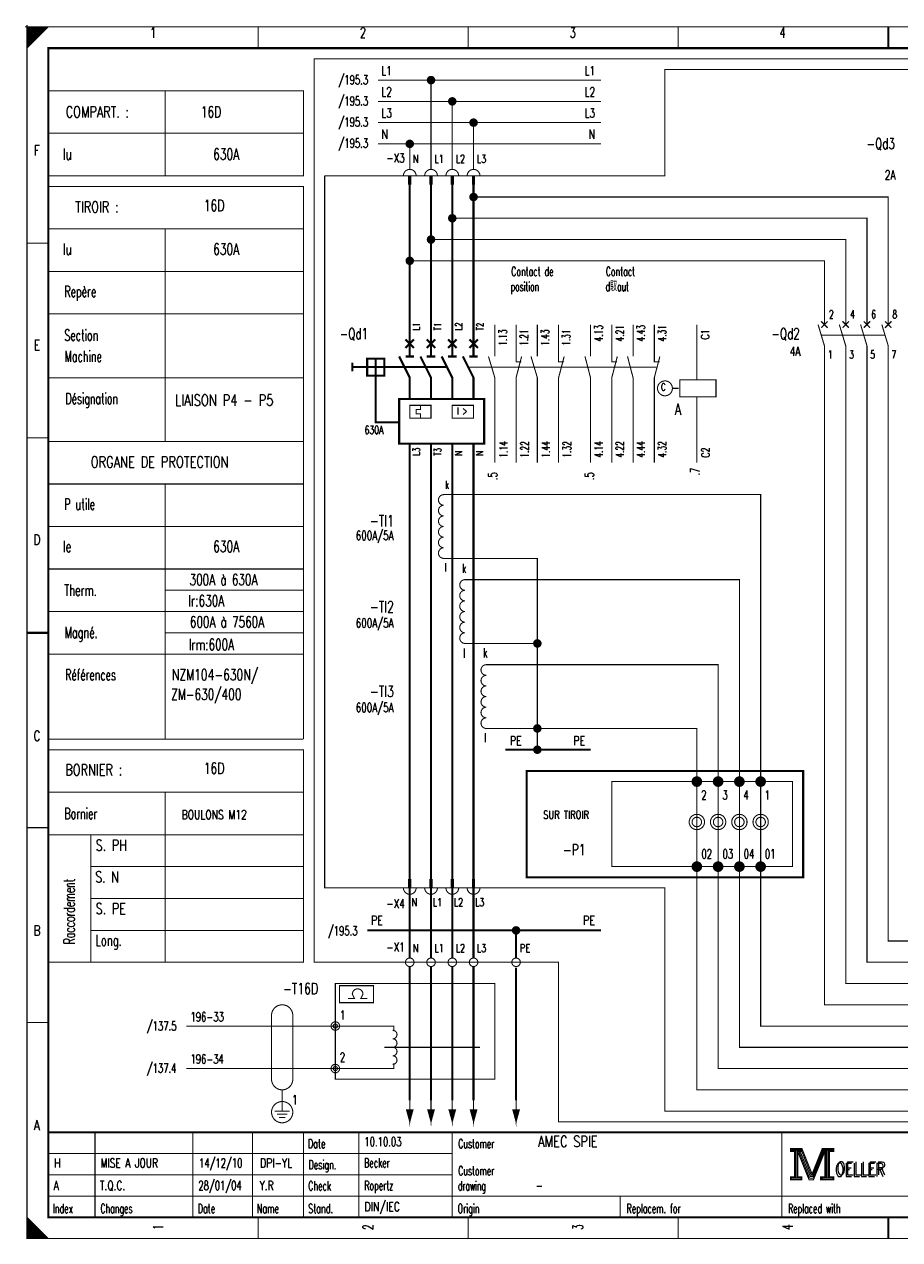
# Model space of a CAD drawing. Extents: x -1 to 405, y 0 to 286.
# Tile 1 of 2: x -1 to 205, y 0 to 286. Entities that reach past the tile are written whole.
import ezdxf
from ezdxf.enums import TextEntityAlignment as Align

# ---------------------------------------------------------------- set-up
doc = ezdxf.new("R2010")
doc.units = 0
doc.header["$MEASUREMENT"] = 0
doc.linetypes.add('GESTRICHELT', pattern=[3.75, 3, -0.75])
doc.linetypes.add('STRICH-PUNKT', pattern=[4.7, 3, -0.75, 0.2, -0.75])
doc.layers.get('0').update_dxf_attribs({"color": 9, "linetype": 'CONTINUOUS'})
doc.layers.add('0L', color=7, linetype='CONTINUOUS')
doc.layers.add('TEXTE', color=3, linetype='CONTINUOUS')
doc.styles.get("Standard").update_dxf_attribs({"font": 'romans.shx', "bigfont": 'TXT.shx'})

# ---------------------------------------------------------------- blocks, each defined once
blk = doc.blocks.new('BCIRCLE_FILLED')
at = {"color": 0, "linetype": 'Continuous', "const_width": 1, "flags": 128}
blk.add_lwpolyline([(0.5, 0, 1), (-0.5, 0, 1)], format="xyb", close=True, dxfattribs=at)

msp = doc.modelspace()

# ---------------------------------------------------------------- linework, layer by layer
at = {"color": 0}
for points, const_width in [([(-0.5, 285), (0.5, 285)], 0.25), ([(-0.5, 285), (0.5, 285)], 0.25), ([(-0.5, 285), (0.5, 285)], 0.25), ([(-0.5, 285), (0.5, 285)], 0.25), ([(-0.5, 285), (0.5, 285)], 0.25), ([(-0.5, 285), (0.5, 285)], 0.25), ([(-0.5, 285), (0.5, 285)], 0.25), ([(-0.5, 285), (0.5, 285)], 0.25), ([(-0.5, 285), (0.5, 285)], 0.25), ([(-0.5, 285), (0.5, 285)], 0.25), ([(-0.5, 285), (0.5, 285)], 0.25), ([(-0.5, 285), (0.5, 285)], 0.25), ([(-0.5, 285), (0.5, 285)], 0.25), ([(-0.5, 285), (0.5, 285)], 0.25), ([(-0.5, 285), (0.5, 285)], 0.25), ([(-0.5, 285), (0.5, 285)], 0.25), ([(-0.5, 285), (0.5, 285)], 0.25), ([(0, 285.5), (0, 284.5)], 0.25), ([(0, 285.5), (0, 284.5)], 0.25), ([(0, 285.5), (0, 284.5)], 0.25), ([(0, 285.5), (0, 284.5)], 0.25), ([(0, 285.5), (0, 284.5)], 0.25), ([(0, 285.5), (0, 284.5)], 0.25), ([(0, 285.5), (0, 284.5)], 0.25), ([(0, 285.5), (0, 284.5)], 0.25), ([(0, 285.5), (0, 284.5)], 0.25), ([(0, 285.5), (0, 284.5)], 0.25), ([(0, 285.5), (0, 284.5)], 0.25), ([(0, 285.5), (0, 284.5)], 0.25), ([(0, 285.5), (0, 284.5)], 0.25), ([(0, 285.5), (0, 284.5)], 0.25), ([(0, 285.5), (0, 284.5)], 0.25), ([(0, 285.5), (0, 284.5)], 0.25), ([(0, 285.5), (0, 284.5)], 0.25), ([(54.375, 285), (54.375, 280)], 0.25), ([(103.75, 285), (103.75, 280)], 0.25), ([(153.125, 285), (153.125, 280)], 0.25), ([(202.5, 280), (202.5, 285)], 0.5), ([(202.5, 285), (202.5, 280)], 0.25), ([(32.5, 270), (32.5, 250)], 0.25), ([(5, 260), (65, 260)], 0.25), ([(90, 250), (90, 248)], 0.25), ([(95, 250), (95, 248)], 0.25), ([(100, 250), (100, 248)], 0.25), ([(105, 250), (105, 248)], 0.25), ([(5, 237.5), (65, 237.5)], 0.25), ([(32.5, 237.5), (32.5, 187.5)], 0.25), ([(0, 234.167), (5, 234.167)], 0.25), ([(5, 227.5), (65, 227.5)], 0.25), ([(5, 217.5), (65, 217.5)], 0.25), ([(90, 215), (90, 207.5)], 0.5), ([(95, 215), (95, 207.5)], 0.5), ([(100, 215), (100, 207.5)], 0.5), ([(105, 215), (105, 207.5)], 0.5), ([(110, 207.5), (110, 215)], 0.25), ([(115, 207.5), (115, 215)], 0.25), ([(120, 207.5), (120, 215)], 0.25), ([(125, 207.5), (125, 215)], 0.25), ([(132.5, 210), (132.5, 215)], 0.25), ([(137.5, 210), (137.5, 215)], 0.25), ([(142.5, 210), (142.5, 215)], 0.25), ([(147.5, 210), (147.5, 215)], 0.25), ([(157.5, 202), (157.5, 215)], 0.25), ([(186, 215), (187.5, 210)], 0.25), ([(186.75, 215.75), (188.25, 214.25)], 0.3), ([(188, 215.5), (186.75, 214.25)], 0.3), ([(188.25, 215.75), (187.25, 214.75)], 0.3), ([(191, 215), (192.5, 210)], 0.25), ([(191.75, 215.75), (193.25, 214.25)], 0.3), ([(193.25, 215.75), (191.75, 214.25)], 0.3), ([(196, 215), (197.5, 210)], 0.25), ([(198.25, 215.75), (196.75, 214.25)], 0.3), ([(196.75, 215.75), (198.25, 214.25)], 0.3), ([(201, 215), (202.5, 210)], 0.25), ([(203.25, 215.75), (201.75, 214.25)], 0.3), ([(201.75, 215.75), (203.25, 214.25)], 0.3), ([(89, 211.5), (91, 209.5)], 0.5), ([(91, 211.5), (89, 209.5)], 0.5), ([(96, 211.5), (94, 209.5)], 0.5), ([(94, 211.5), (96, 209.5)], 0.5), ([(99, 211.5), (101, 209.5)], 0.5), ([(101, 211.5), (99, 209.5)], 0.5), ([(104, 211.5), (106, 209.5)], 0.5), ([(106, 211.5), (104, 209.5)], 0.5), ([(132.5, 207.5), (132.5, 210)], 0.25), ([(137.5, 207.5), (137.5, 210)], 0.25), ([(142.5, 207.5), (142.5, 210)], 0.25), ([(147.5, 207.5), (147.5, 210)], 0.25), ([(76.5, 206), (76.5, 204)], 0.5), ([(89, 207.5), (91, 207.5)], 0.5), ([(94, 207.5), (96, 207.5)], 0.5), ([(99, 207.5), (101, 207.5)], 0.5), ([(104, 207.5), (106, 207.5)], 0.5), ([(5, 202.5), (65, 202.5)], 0.25), ([(157.5, 198), (157.5, 182.5)], 0.25), ([(110, 195), (110, 182.5)], 0.25), ([(115, 195), (115, 182.5)], 0.25), ([(120, 195), (120, 182.5)], 0.25), ([(125, 195), (125, 182.5)], 0.25), ([(132.5, 195), (132.5, 182.5)], 0.25), ([(137.5, 195), (137.5, 182.5)], 0.25), ([(142.5, 195), (142.5, 182.5)], 0.25), ([(147.5, 195), (147.5, 182.5)], 0.25), ([(0, 188.334), (5, 188.334)], 0.25), ([(5, 187.5), (65, 187.5)], 0.25), ([(90, 187), (90, 182.5)], 0.5), ([(95, 187), (95, 182.5)], 0.5), ([(100, 187), (100, 182.5)], 0.5), ([(105, 187), (105, 182.5)], 0.5), ([(5, 177.5), (65, 177.5)], 0.25), ([(32.5, 177.5), (32.5, 117.5)], 0.25), ([(5, 167.5), (65, 167.5)], 0.25), ([(5, 157.5), (65, 157.5)], 0.25), ([(32.5, 152.5), (65, 152.5)], 0.25), ([(5, 147.5), (65, 147.5)], 0.25), ([(5, 142.5), (0, 142.5)], 0.5), ([(0, 142.5), (5, 142.5)], 0.25), ([(32.5, 142.5), (65, 142.5)], 0.25), ([(5, 137.5), (65, 137.5)], 0.25), ([(5, 117.5), (65, 117.5)], 0.25), ([(157.5, 100), (157.5, 107.5)], 0.25), ([(162.5, 100), (162.5, 107.5)], 0.25), ([(167.5, 100), (167.5, 107.5)], 0.25), ([(172.5, 100), (172.5, 107.5)], 0.25), ([(32.5, 105), (32.5, 65)], 0.25), ([(65, 105), (65, 97.5)], 0.25), ([(0, 96.667), (5, 96.667)], 0.25), ([(5, 95), (65, 95)], 0.25), ([(15, 95), (15, 65)], 0.25), ([(157.5, 96), (157.5, 87.5)], 0.25), ([(162.5, 96), (162.5, 87.5)], 0.25), ([(167.5, 96), (167.5, 87.5)], 0.25), ([(172.5, 96), (172.5, 87.5)], 0.25), ([(15, 87.5), (65, 87.5)], 0.25), ([(90, 84.5), (90, 82.5)], 0.25), ([(95, 84.5), (95, 82.5)], 0.25), ([(100, 84.5), (100, 82.5)], 0.25), ([(105, 84.5), (105, 82.5)], 0.25), ([(15, 80), (65, 80)], 0.25), ([(15, 72.5), (65, 72.5)], 0.25), ([(0, 50.834), (5, 50.834)], 0.25), ([(84, 45), (106.5, 45)], 0.25), ([(60, 31.5), (60, 30)], 0.25), ([(90, 32.5), (90, 27.5)], 0.25), ([(95, 32.5), (95, 27.5)], 0.25), ([(100, 32.5), (100, 27.5)], 0.25), ([(105, 32.5), (105, 27.5)], 0.25), ([(115, 32.5), (115, 27.5)], 0.25), ([(58.25, 30), (61.75, 30)], 0.25), ([(58.75, 29.25), (61.25, 29.25)], 0.25), ([(59.25, 28.5), (60.75, 28.5)], 0.25), ([(400, 25), (5, 25)], 0.5), ([(16, 5), (16, 25)], 0.25), ([(39, 5), (39, 25)], 0.25), ([(53, 5), (53, 25)], 0.25), ([(65, 25), (65, 5)], 0.25), ([(78, 25), (78, 5)], 0.25), ([(100, 25), (100, 5)], 0.25), ([(177.5, 25), (177.5, 5)], 0.25), ([(5, 20), (100, 20)], 0.25), ([(181.5, 20.5), (184, 14.2)], 0.25), ([(184.7, 14.9), (187, 20.6)], 0.25), ([(5, 15), (100, 15)], 0.25), ([(184, 14.2), (184.6, 14.2)], 0.25), ([(5, 10), (220, 10)], 0.25), ([(139.5, 10), (139.5, 5)], 0.25), ([(54.375, 0), (54.375, 5)], 0.25), ([(103.75, 0), (103.75, 5)], 0.25), ([(153.125, 0), (153.125, 5)], 0.25), ([(202.5, 5), (202.5, 0)], 0.5), ([(202.5, 0), (202.5, 5)], 0.25), ([(4.75, 0), (4.75, 0.25)], 0.25)]:
    msp.add_lwpolyline(points, dxfattribs=dict(at, const_width=const_width))
at = {"color": 0, "flags": 128}
for points, const_width in [([(0, 142.5), (0, 285), (405, 285), (405, 0), (0, 0), (0, 142.5)], 0.25), ([(0, 285), (5, 285), (0, 280), (0, 285)], 0.25), ([(0.25, 285), (0.25, 280.25), (0.5, 280.5), (0.5, 285), (0.75, 285), (0.75, 280.75), (1, 281), (1, 285), (1.25, 285), (1.25, 281.25), (1.5, 281.5), (1.5, 285), (1.75, 285), (1.75, 281.75), (2, 282)], 0.25), ([(2, 282), (2, 285), (2.25, 285), (2.25, 282.25), (2.5, 282.5), (2.5, 285), (2.75, 285), (2.75, 282.75), (3, 283), (3, 285), (3.25, 285), (3.25, 283.25), (3.5, 283.5), (3.5, 285), (3.75, 285)], 0.25), ([(3.75, 285), (3.75, 283.75), (4, 284), (4, 285), (4.25, 285), (4.25, 284.25), (4.5, 284.5), (4.5, 285), (4.75, 285), (4.75, 284.75)], 0.25), ([(135, 272.5), (82.5, 272.5)], 0.25), ([(95, 251.5), (95, 272.5)], 0.25), ([(5, 270), (65, 270), (65, 250), (5, 250)], 0.25), ([(135, 267.5), (82.5, 267.5)], 0.25), ([(100, 251.5), (100, 267.5)], 0.25), ([(135, 262.5), (82.5, 262.5)], 0.25), ([(105, 251.5), (105, 262.5)], 0.25), ([(135, 257.5), (82.5, 257.5)], 0.25), ([(90, 251.5), (90, 257.5)], 0.25), ([(5, 247.5), (65, 247.5), (65, 117.5)], 0.25), ([(90, 215), (90, 248)], 0.5), ([(95, 215), (95, 248)], 0.5), ([(100, 215), (100, 248)], 0.5), ([(105, 215), (105, 248)], 0.5), ([(202.5, 215), (202.5, 245), (105, 245)], 0.25), ([(197.5, 215), (197.5, 240), (100, 240)], 0.25), ([(192.5, 215), (192.5, 235), (95, 235)], 0.25), ([(187.5, 215), (187.5, 230), (90, 230)], 0.25), ([(335.5, 55), (187.5, 55), (187.5, 210)], 0.25), ([(335.5, 60), (192.5, 60), (192.5, 210)], 0.25), ([(335.5, 65), (197.5, 65), (197.5, 210)], 0.25), ([(335.5, 70), (202.5, 70), (202.5, 210)], 0.25), ([(82, 207), (82, 203), (82, 205), (80, 205), (84, 205)], 0.5), ([(87.5, 207.5), (90, 202.5), (90, 197.5)], 0.5), ([(92.5, 207.5), (95, 202.5), (95, 197.5)], 0.5), ([(97.5, 207.5), (100, 202.5), (100, 197.5)], 0.5), ([(102.5, 207.5), (105, 202.5), (105, 197.5)], 0.5), ([(108.5, 207.5), (110, 202.5), (110, 195)], 0.25), ([(116.3, 207.5), (115, 202.5), (115, 195)], 0.25), ([(115, 207.5), (115, 206.25), (116.25, 206.25)], 0.25), ([(118.5, 207.5), (120, 202.5), (120, 195)], 0.25), ([(126.3, 207.5), (125, 202.5), (125, 195)], 0.25), ([(125, 207.5), (125, 206.25), (126.25, 206.25)], 0.25), ([(131.2, 207.5), (132.5, 202.5), (132.5, 195)], 0.25), ([(137.5, 207.5), (137.5, 206.25), (138.75, 206.25)], 0.25), ([(138.8, 207.5), (137.5, 202.5), (137.5, 195)], 0.25), ([(141.2, 207.5), (142.5, 202.5), (142.5, 195)], 0.25), ([(147.5, 207.5), (147.5, 206.25), (148.75, 206.25)], 0.25), ([(148.8, 207.5), (147.5, 202.5), (147.5, 195)], 0.25), ([(87.5, 197.5), (107.5, 197.5), (107.5, 187), (87.5, 187), (87.5, 197.5), (88, 197.5)], 0.5), ([(92.5, 196), (92.5, 195), (91.5, 195), (91.5, 194), (92.5, 194), (92.5, 193)], 0.25), ([(90, 84.5), (90, 182.5)], 0.5), ([(95, 84.5), (95, 182.5)], 0.5), ([(100, 84.5), (100, 182.5)], 0.5), ([(105, 84.5), (105, 182.5)], 0.5), ([(335.5, 50), (172.5, 50), (172.5, 175), (98, 175)], 0.25), ([(120, 140), (120, 160), (98, 160)], 0.25), ([(335.5, 45), (167.5, 45), (167.5, 155), (103, 155)], 0.25), ([(120, 120), (120, 140), (103, 140)], 0.25), ([(335.5, 40), (162.5, 40), (162.5, 135), (108, 135)], 0.25), ([(120, 115), (120, 120), (108, 120)], 0.25), ([(335.5, 35), (157.5, 35), (157.5, 120), (120, 120)], 0.25), ([(5, 115), (65, 115), (65, 105), (5, 105)], 0.25), ([(65, 97.5), (65, 65), (5, 65)], 0.25), ([(90, 66), (90, 81)], 0.5), ([(95, 66), (95, 81)], 0.5), ([(100, 66), (100, 81)], 0.5), ([(105, 66), (105, 81)], 0.5), ([(73.5, 57.5), (73.5, 59.5), (81.5, 59.5), (81.5, 55.5), (73.5, 55.5), (73.5, 57.5)], 0.25), ([(76.5, 57.5), (77, 56.5), (75.5, 56.5)], 0.25), ([(79, 57.5), (78.5, 56.5), (80, 56.5)], 0.25), ([(72.5, 50), (37.5, 50)], 0.25), ([(86.25, 48.75), (86.25, 50), (72.5, 50)], 0.25), ([(72.5, 40), (37.5, 40)], 0.25), ([(86.25, 41.25), (86.25, 40), (72.5, 40)], 0.25), ([(60, 30), (60, 35)], 0.25), ([(90, 27.5), (90.75, 30.25), (89.25, 30.25), (90, 27.5), (90.5, 30.25), (90.25, 30.25), (90, 27.5), (89.75, 30.25), (89.5, 30.25), (90, 27.5)], 0.25), ([(95, 27.5), (95.75, 30.25), (94.25, 30.25), (95, 27.5), (95.5, 30.25), (95.25, 30.25), (95, 27.5), (94.75, 30.25), (94.5, 30.25), (95, 27.5)], 0.25), ([(100, 27.5), (100.75, 30.25), (99.25, 30.25), (100, 27.5), (100.5, 30.25), (100.25, 30.25), (100, 27.5), (99.75, 30.25), (99.5, 30.25), (100, 27.5)], 0.25), ([(105, 27.5), (105.75, 30.25), (104.25, 30.25), (105, 27.5), (105.5, 30.25), (105.25, 30.25), (105, 27.5), (104.75, 30.25), (104.5, 30.25), (105, 27.5)], 0.25), ([(115, 27.5), (115.75, 30.25), (114.25, 30.25), (115, 27.5), (115.5, 30.25), (115.25, 30.25), (115, 27.5), (114.75, 30.25), (114.5, 30.25), (115, 27.5)], 0.25), ([(179.5, 21.2), (179.5, 20.5), (180.5, 20.5), (180.5, 14.5), (179.5, 14.5), (179.5, 13.8), (182.2, 13.8), (182.2, 14.5), (181.2, 14.5), (181.2, 20.5), (182.2, 20.5), (182.2, 21.2), (179.5, 21.2)], 0.25), ([(180.7, 20.7), (180.7, 14.3), (181, 14.3), (181, 20.7)], 0.25), ([(181.2, 20.5), (183.9, 13.8), (184.9, 13.8), (187.6, 20.5)], 0.25), ([(181.8, 20.5), (184.2, 14.6), (184.6, 14.6)], 0.25), ([(182.2, 21.2), (184.6, 15.2), (187, 21.2)], 0.25), ([(182.2, 20.5), (184.4, 14.9), (184.7, 14.9)], 0.25), ([(184.6, 14.2), (184.9, 14.2), (187.4, 20.5)], 0.25), ([(184.6, 14.6), (184.8, 14.6), (187.2, 20.5)], 0.25), ([(187.6, 20.5), (187.6, 14.5), (186.6, 14.5), (186.6, 13.8), (187.1, 13.8)], 0.25), ([(187, 21.2), (187, 20.5), (188, 20.5), (188, 14.5), (187, 14.5), (187, 13.8), (189.7, 13.8), (189.7, 14.5), (188.7, 14.5), (188.7, 20.5), (189.7, 20.5), (189.7, 21.2), (187, 21.2)], 0.25), ([(187.8, 20.7), (187.8, 14.3), (188.3, 14.3), (188.3, 20.7), (188.5, 20.7), (188.5, 14.3)], 0.25), ([(0, 5), (0, 0), (5, 0), (0, 5), (0.25, 4.75), (0.25, 0), (0.5, 0), (0.5, 4.5), (0.75, 4.25), (0.75, 0), (1, 0), (1, 4), (1.25, 3.75), (1.25, 0), (1.5, 0)], 0.25), ([(1.5, 0), (1.5, 3.5), (1.75, 3.25), (1.75, 0), (2, 0), (2, 3), (2.25, 2.75), (2.25, 0), (2.5, 0), (2.5, 2.5), (2.75, 2.25), (2.75, 0), (3, 0), (3, 2), (3.25, 1.75)], 0.25), ([(3.25, 1.75), (3.25, 0), (3.5, 0), (3.5, 1.5), (3.75, 1.25), (3.75, 0), (4, 0), (4, 1), (4.25, 0.75), (4.25, 0), (4.5, 0), (4.5, 0.5), (4.75, 0.25)], 0.25)]:
    msp.add_lwpolyline(points, dxfattribs=dict(at, const_width=const_width))
for points, const_width in [([(0, 285), (405, 285), (405, 0), (0, 0)], 0.25), ([(5, 280), (400, 280), (400, 5), (5, 5)], 0.5), ([(5, 280), (400, 280), (400, 5), (5, 5)], 0.25), ([(89.75, 250), (90.25, 250), (90.25, 248), (89.75, 248)], 0.25), ([(94.75, 250), (95.25, 250), (95.25, 248), (94.75, 248)], 0.25), ([(99.75, 250), (100.25, 250), (100.25, 248), (99.75, 248)], 0.25), ([(104.75, 250), (105.25, 250), (105.25, 248), (104.75, 248)], 0.25), ([(80, 203), (84, 203), (84, 207), (80, 207)], 0.5), ([(153.5, 202), (162, 202), (162, 198), (153.5, 198)], 0.25), ([(90, 196), (95, 196), (95, 193), (90, 193)], 0.25), ([(100, 196), (105, 196), (105, 193), (100, 193)], 0.25), ([(180, 87.5), (137.5, 87.5), (137.5, 107.5), (180, 107.5)], 0.25), ([(89.75, 82.5), (90.25, 82.5), (90.25, 84.5), (89.75, 84.5)], 0.25), ([(94.75, 82.5), (95.25, 82.5), (95.25, 84.5), (94.75, 84.5)], 0.25), ([(99.75, 82.5), (100.25, 82.5), (100.25, 84.5), (99.75, 84.5)], 0.25), ([(104.75, 82.5), (105.25, 82.5), (105.25, 84.5), (104.75, 84.5)], 0.25), ([(179.7, 21), (182, 21), (182, 20.7), (179.7, 20.7)], 0.25), ([(187.2, 21), (189.5, 21), (189.5, 20.7), (187.2, 20.7)], 0.25), ([(179.7, 14.3), (182, 14.3), (182, 14), (179.7, 14)], 0.25), ([(186.8, 14.3), (189.5, 14.3), (189.5, 14), (186.8, 14)], 0.25)]:
    msp.add_lwpolyline(points, close=True, dxfattribs=dict(at, const_width=const_width))
at = {"color": 0, "linetype": 'GESTRICHELT', "flags": 128}
for points, const_width in [([(67.5, 277.5), (350, 277.5), (350, 27.5), (125, 27.5), (125, 65), (67.5, 65), (67.5, 277.5)], 0.25), ([(70, 250), (150, 250), (150, 275), (337.5, 275), (337.5, 225)], 0.25), ([(337.5, 192.5), (337.5, 30), (150, 30), (150, 82.5), (70, 82.5), (70, 250)], 0.25), ([(82, 203), (82, 192), (87.5, 192)], 0.5), ([(90, 32.5), (90, 64)], 0.5), ([(95, 32.5), (95, 64)], 0.5), ([(100, 32.5), (100, 64)], 0.5), ([(105, 32.5), (105, 64)], 0.5)]:
    msp.add_lwpolyline(points, dxfattribs=dict(at, const_width=const_width))
at = {"color": 0, "const_width": 0.25, "flags": 128}
for points in [[(91.5, 250, 1), (88.5, 250, 1)], [(96.5, 250, 1), (93.5, 250, 1)], [(101.5, 250, 1), (98.5, 250, 1)], [(106.5, 250, 1), (103.5, 250, 1)], [(98, 175, 1), (98, 172.5, 1)], [(98, 172.5, 1), (98, 170, 1)], [(98, 170, 1), (98, 167.5, 1)], [(98, 167.5, 1), (98, 165, 1)], [(98, 165, 1), (98, 162.5, 1)], [(98, 162.5, 1), (98, 160, 1)], [(103, 155, 1), (103, 152.5, 1)], [(103, 152.5, 1), (103, 150, 1)], [(103, 150, 1), (103, 147.5, 1)], [(103, 147.5, 1), (103, 145, 1)], [(103, 145, 1), (103, 142.5, 1)], [(103, 142.5, 1), (103, 140, 1)], [(108, 135, 1), (108, 132.5, 1)], [(108, 132.5, 1), (108, 130, 1)], [(108, 130, 1), (108, 127.5, 1)], [(108, 127.5, 1), (108, 125, 1)], [(108, 125, 1), (108, 122.5, 1)], [(108, 122.5, 1), (108, 120, 1)], [(88.5, 82.5, 1), (91.5, 82.5, 1)], [(93.5, 82.5, 1), (96.5, 82.5, 1)], [(98.5, 82.5, 1), (101.5, 82.5, 1)], [(103.5, 82.5, 1), (106.5, 82.5, 1)], [(79, 57.5, 1), (76.5, 57.5, 1)], [(86, 47, 1), (86, 49, 1)], [(86, 45, 1), (86, 47, 1)], [(86, 43, 1), (86, 45, 1)], [(86, 41, 1), (86, 43, 1)]]:
    msp.add_lwpolyline(points, format="xyb", dxfattribs=at)
at = {"color": 0, "linetype": 'GESTRICHELT'}
for points, const_width in [([(186.75, 212.5), (201.75, 212.5)], 0.25), ([(80, 205), (76.5, 205)], 0.5), ([(84, 205), (98.5, 205)], 0.5), ([(103.5, 205), (125.5, 205)], 0.25), ([(125.5, 205), (128, 205)], 0.25), ([(148, 205), (127.5, 205)], 0.25), ([(151.75, 200), (153.25, 200)], 0.25), ([(57.5, 52.5), (57.5, 37.5)], 0.25), ([(62.5, 52.5), (62.5, 37.5)], 0.25)]:
    msp.add_lwpolyline(points, dxfattribs=dict(at, const_width=const_width))
at = {"color": 0, "flags": 128}
for points, const_width in [([(151.75, 200, 1), (148.25, 200, 1)], 0.25), ([(158.5, 107.5, 1), (156.5, 107.5, 1)], 0.5), ([(163.5, 107.5, 1), (161.5, 107.5, 1)], 0.5), ([(168.5, 107.5, 1), (166.5, 107.5, 1)], 0.5), ([(173.5, 107.5, 1), (171.5, 107.5, 1)], 0.5), ([(158, 107.5, 1), (157, 107.5, 1)], 0.5), ([(157.75, 107.5, 1), (157.25, 107.5, 1)], 0.5), ([(163, 107.5, 1), (162, 107.5, 1)], 0.5), ([(162.75, 107.5, 1), (162.25, 107.5, 1)], 0.5), ([(168, 107.5, 1), (167, 107.5, 1)], 0.5), ([(167.75, 107.5, 1), (167.25, 107.5, 1)], 0.5), ([(173, 107.5, 1), (172, 107.5, 1)], 0.5), ([(172.75, 107.5, 1), (172.25, 107.5, 1)], 0.5), ([(159.3, 98, 1), (155.7, 98, 1)], 0.25), ([(158.612, 98, 1), (156.388, 98, 1)], 0.25), ([(164.3, 98, 1), (160.7, 98, 1)], 0.25), ([(163.612, 98, 1), (161.388, 98, 1)], 0.25), ([(169.3, 98, 1), (165.7, 98, 1)], 0.25), ([(168.612, 98, 1), (166.388, 98, 1)], 0.25), ([(174.3, 98, 1), (170.7, 98, 1)], 0.25), ([(173.612, 98, 1), (171.388, 98, 1)], 0.25), ([(158.5, 87.5, 1), (156.5, 87.5, 1)], 0.5), ([(163.5, 87.5, 1), (161.5, 87.5, 1)], 0.5), ([(168.5, 87.5, 1), (166.5, 87.5, 1)], 0.5), ([(173.5, 87.5, 1), (171.5, 87.5, 1)], 0.5), ([(158, 87.5, 1), (157, 87.5, 1)], 0.5), ([(157.75, 87.5, 1), (157.25, 87.5, 1)], 0.5), ([(163, 87.5, 1), (162, 87.5, 1)], 0.5), ([(162.75, 87.5, 1), (162.25, 87.5, 1)], 0.5), ([(168, 87.5, 1), (167, 87.5, 1)], 0.5), ([(167.75, 87.5, 1), (167.25, 87.5, 1)], 0.5), ([(173, 87.5, 1), (172, 87.5, 1)], 0.5), ([(172.75, 87.5, 1), (172.25, 87.5, 1)], 0.5), ([(91, 65, 1), (89, 65, 1)], 0.25), ([(96, 65, 1), (94, 65, 1)], 0.25), ([(101, 65, 1), (99, 65, 1)], 0.25), ([(106, 65, 1), (104, 65, 1)], 0.25), ([(116, 65, 1), (114, 65, 1)], 0.25), ([(73.5, 50, 1), (71.5, 50, 1)], 0.25), ([(73, 50, 1), (72, 50, 1)], 0.25), ([(73.5, 40, 1), (71.5, 40, 1)], 0.25), ([(73, 40, 1), (72, 40, 1)], 0.25), ([(62.5, 29.75, 1), (57.5, 29.75, 1)], 0.25)]:
    msp.add_lwpolyline(points, format="xyb", close=True, dxfattribs=dict(at, const_width=const_width))
at = {"color": 0, "linetype": 'STRICH-PUNKT', "const_width": 0.5, "flags": 128}
for points in [[(132.5, 115), (112.5, 115)], [(135, 72.5), (80, 72.5)], [(115, 66), (115, 72.5)]]:
    msp.add_lwpolyline(points, dxfattribs=at)
msp.add_lwpolyline([(117.5, 110), (182.5, 110), (182.5, 85), (117.5, 85)], close=True, dxfattribs=at)
at = {"color": 0, "linetype": 'STRICH-PUNKT', "const_width": 0.5}
msp.add_lwpolyline([(115, 63.75), (115, 32.5)], dxfattribs=at)
at = {"color": 0, "linetype": 'GESTRICHELT', "const_width": 0.25, "flags": 128}
msp.add_lwpolyline([(72.5, 60), (110, 60), (110, 37.5), (72.5, 37.5)], close=True, dxfattribs=at)
for points in [[(62.5, 52.5, 1), (57.5, 52.5, 1)], [(57.5, 37.5, 1), (62.5, 37.5, 1)]]:
    msp.add_lwpolyline(points, format="xyb", dxfattribs=at)
at = {"layer": '0L', "color": 0}
for points in [[(89.75, 82.45), (90.25, 82.45), (89.75, 81.05), (90.25, 81.05)], [(94.75, 82.45), (95.25, 82.45), (94.75, 81.05), (95.25, 81.05)], [(99.75, 82.45), (100.25, 82.45), (99.75, 81.05), (100.25, 81.05)], [(104.75, 82.45), (105.25, 82.45), (104.75, 81.05), (105.25, 81.05)]]:
    msp.add_solid(points, dxfattribs=at)

# ---------------------------------------------------------------- block references
at = {"color": 0}
for p in [(95, 272.5), (100, 267.5), (105, 262.5), (90, 257.5), (105, 245), (100, 240), (95, 235), (90, 230), (120, 140), (120, 120), (120, 120), (120, 115), (115, 72.5)]:
    msp.add_blockref('BCIRCLE_FILLED', p, dxfattribs=at)

# ---------------------------------------------------------------- texts
for s, height, width, p in [('1', 2.38125, 0.672, (29.654421, 284.858032)), ('2', 2.38125, 0.672, (78.988169, 284.858032)), ('3', 2.38125, 0.672, (128.321918, 284.858032)), ('4', 2.38125, 0.672, (177.655666, 284.858032)), ('F', 2.38125, 0.76, (2.325654, 257.174346)), ('E', 2.38125, 0.76, (2.325654, 211.389788)), ('C', 1.666875, 0.76, (149.617061, 201.16812)), ('D', 2.38125, 0.76, (2.325654, 165.60523)), ('l', 2.143125, 0.6, (102.767746, 138.77335)), ('C', 2.38125, 0.76, (2.325654, 119.465753)), ('l', 2.143125, 0.6, (107.736613, 118.897883)), ('-P1', 2.619375, 0.709333, (128.676837, 92.775841)), ('B', 2.38125, 0.76, (2.325654, 73.681196)), ('A', 2.38125, 0.76, (2.325654, 27.896638))]:
    msp.add_text(s, height=height, dxfattribs=dict(at, width=width)).set_placement(p, align=Align.TOP_CENTER)
for s, height, width, p in [('L1', 2.143125, 0.716, (83.346575, 275.772105)), ('L2', 2.143125, 0.716, (83.346575, 270.803238)), ('COMPART. :', 2.619375, 0.7408, (9.11703, 266.331258)), ('16D', 2.619375, 0.701333, (40.892933, 266.331258)), ('L3', 2.143125, 0.716, (83.346575, 265.834371)), ('N', 2.143125, 0.76, (83.321731, 260.865504)), ('Iu', 2.619375, 0.68, (8.471077, 256.393524)), ('630A', 2.619375, 0.694, (43.806818, 256.393524)), ('TIROIR :', 2.619375, 0.744, (11.35302, 243.971357)), ('16D', 2.619375, 0.701333, (41.602771, 244.326276)), ('Iu', 2.619375, 0.68, (8.471077, 234.033624)), ('630A', 2.619375, 0.694, (43.806818, 234.033624)), ('Contact de', 2.143125, 0.6256, (113.862516, 228.56787)), ('Contact', 2.143125, 0.622857, (136.098194, 228.56787)), ('Repère', 2.619375, 0.626667, (8.781631, 224.09589)), ('position', 2.143125, 0.6, (113.738294, 225.01868)), ('d馭aut', 2.143125, 0.6, (136.023661, 225.01868)), ('Section', 2.619375, 0.622857, (8.806476, 213.803238)), ('Machine', 2.619375, 0.622857, (8.868587, 208.834371)), ('1', 1.905, 0.672, (188.352927, 208.905355)), ('3', 1.905, 0.672, (193.321793, 208.905355)), ('5', 1.905, 0.672, (198.29066, 208.905355)), ('7', 1.905, 0.672, (203.259527, 208.905355)), ('Désignation', 2.619375, 0.614545, (9.054919, 198.896638)), ('LIAISON P4 - P5', 2.619375, 0.76, (34.82867, 198.541719)), ('I >', 1.666875, 0.717333, (101.092528, 195.489415)), ('ORGANE DE PROTECTION', 2.619375, 0.7536, (14.96787, 183.990037)), ('P utile', 2.619375, 0.636571, (8.744365, 174.052304)), ('Ie', 2.619375, 0.68, (8.471077, 164.11457)), ('630A', 2.619375, 0.694, (43.806818, 164.11457)), ('l', 1.905, 0.6, (98.178643, 158.861768)), ('300A à 630A', 2.619375, 0.685818, (38.232814, 156.306351)), ('Therm.', 2.619375, 0.642667, (8.781631, 153.821918)), ('Ir:630A ', 2.619375, 0.691, (37.92226, 151.337484)), ('600A à 7560A', 2.619375, 0.684667, (38.307347, 146.368618)), ('Magné.', 2.619375, 0.636571, (8.843742, 143.884184)), ('Irm:600A ', 2.619375, 0.680889, (38.03406, 141.044832)), ('Références', 2.619375, 0.616, (9.00523, 133.946451)), ('NZM104-630N/', 2.619375, 0.705333, (34.085585, 133.946451)), ('ZM-630/400', 2.619375, 0.6944, (33.911675, 129.332503)), ('PE', 2.143125, 0.76, (113.539539, 118.188045)), ('PE', 2.143125, 0.76, (128.446139, 118.188045)), ('BORNIER :', 2.619375, 0.745778, (9.00523, 111.58655)), ('16D', 2.619375, 0.701333, (41.602771, 111.941469)), ('2', 2.143125, 0.672, (158.539726, 105.410959)), ('3', 2.143125, 0.672, (163.508593, 105.410959)), ('4', 2.143125, 0.672, (168.47746, 105.410959)), ('1', 2.143125, 0.672, (173.446326, 105.410959)), ('Bornier', 2.619375, 0.622857, (8.781631, 101.293898)), ('BOULONS M12', 2.143125, 0.738182, (36.371264, 100.797011)), ('SUR TIROIR', 1.905, 0.7536, (121.377927, 100.655044)), ('S. PH', 2.619375, 0.7344, (16.147976, 93.840598)), ('02', 2.143125, 0.672, (158.589415, 91.569116)), ('03', 2.143125, 0.672, (163.558281, 91.569116)), ('04', 2.143125, 0.672, (168.527148, 91.569116)), ('01', 2.143125, 0.672, (173.496015, 91.569116)), ('S. N', 2.619375, 0.728, (16.061021, 86.387298)), ('N', 1.905, 0.76, (90.40769, 80.069738)), ('L1', 1.905, 0.716, (95.413823, 80.069738)), ('L2', 1.905, 0.716, (100.38269, 80.069738)), ('L3', 1.905, 0.716, (105.351557, 80.069738)), ('S. PE', 2.619375, 0.7344, (16.147976, 78.933998)), ('PE', 2.143125, 0.76, (80.886986, 75.952677)), ('Long.', 2.619375, 0.6512, (16.147976, 71.480697)), ('196-33', 2.143125, 0.676, (38.458188, 53.237858)), ('196-34', 2.143125, 0.676, (38.458188, 43.300125)), ('1', 2.143125, 0.672, (62.356663, 33.71731)), ('Date', 2.143125, 0.64, (66.054919, 23.424658)), ('Customer', 2.143125, 0.62, (101.403082, 23.424658)), ('Design.', 2.143125, 0.636571, (66.191563, 18.455791)), ('OELLER', 3.095625, 0.76, (189.964259, 17.745953)), ('OELLER', 3.095625, 0.76, (189.964259, 17.745953)), ('OELLER', 3.095625, 0.76, (190.319178, 18.100872)), ('Customer', 2.143125, 0.62, (101.403082, 17.036115)), ('Check', 2.143125, 0.632, (66.11703, 13.486924)), ('drawing', 2.143125, 0.6, (101.328549, 13.486924)), ('Index', 2.143125, 0.632, (6.086021, 8.163138)), ('Changes', 2.143125, 0.622857, (17.262422, 8.163138)), ('Date', 2.143125, 0.64, (40.145828, 8.163138)), ('Name', 2.143125, 0.64, (54.03736, 8.163138)), ('Stand.', 2.143125, 0.642667, (66.11703, 8.163138)), ('Origin', 2.143125, 0.626667, (101.266438, 8.163138)), ('Replacem. for', 2.143125, 0.627077, (140.973007, 8.163138)), ('Replaced with', 2.143125, 0.619692, (178.949346, 8.163138))]:
    msp.add_text(s, height=height, dxfattribs=dict(at, width=width)).set_placement(p, align=Align.TOP_LEFT)
for s, height, width, p in [('L1', 2.143125, 0.716, (133.57472, 275.772105)), ('/195.3', 2.143125, 0.68, (80.230386, 273.64259)), ('/195.3', 2.143125, 0.68, (80.230386, 268.673724)), ('L2', 2.143125, 0.716, (133.57472, 270.803238)), ('L3', 2.143125, 0.716, (133.57472, 265.834371)), ('/195.3', 2.143125, 0.68, (80.230386, 263.704857)), ('N', 2.143125, 0.76, (133.592466, 260.865504)), ('/195.3', 2.143125, 0.68, (80.230386, 258.73599)), ('-Qd3', 2.619375, 0.682, (204.070517, 258.877958)), ('2A', 2.143125, 0.716, (204.194738, 251.28269)), ('-Qd1', 2.619375, 0.682, (80.203767, 214.158157)), ('-Qd2', 2.619375, 0.682, (181.710616, 214.158157)), ('4A', 2.143125, 0.716, (181.834838, 209.757161)), ('A', 2.619375, 0.76, (153.813979, 196.412204)), ('630A', 1.905, 0.694, (83.806196, 191.159402)), ('-TI1', 2.619375, 0.722, (86.272883, 170.148194)), ('600A/5A', 2.143125, 0.700571, (86.193026, 166.457036)), ('-TI2', 2.619375, 0.722, (86.272883, 149.917808)), ('600A/5A', 2.143125, 0.700571, (86.193026, 145.871731)), ('-TI3', 2.619375, 0.722, (86.272883, 130.042341)), ('600A/5A', 2.143125, 0.700571, (86.193026, 125.996264)), ('-X4', 2.143125, 0.709333, (88.819427, 79.856787)), ('PE', 2.143125, 0.76, (133.556974, 75.952677)), ('/195.3', 2.143125, 0.68, (77.745953, 73.468244)), ('-T16D', 2.619375, 0.712, (68.4382, 60.123288)), ('/137.5', 2.143125, 0.68, (35.155666, 51.108344)), ('/137.4', 2.143125, 0.68, (35.155666, 41.17061))]:
    msp.add_text(s, height=height, dxfattribs=dict(at, width=width)).set_placement(p, align=Align.TOP_RIGHT)
at = {"color": 0, "width": 0.709333}
for s, p in [('-X3', (88.819427, 252.489415)), ('-X1', (88.819427, 66.86675))]:
    msp.add_text(s, height=2.143125, dxfattribs=at).set_placement(p, align=Align.BOTTOM_RIGHT)
at = {"color": 0}
for s, height, width, p in [('N', 1.905, 0.76, (90.682752, 252.446824)), ('L1', 1.905, 0.716, (95.853923, 252.446824)), ('L2', 1.905, 0.716, (100.82279, 252.446824)), ('L3', 1.905, 0.716, (105.791656, 252.446824)), ('2', 1.905, 0.672, (188.572976, 215.890162)), ('4', 1.905, 0.672, (193.541843, 215.890162)), ('6', 1.905, 0.672, (198.51071, 215.890162)), ('8', 1.905, 0.672, (203.479577, 215.890162)), ('k', 1.905, 0.6, (98.356102, 175.784309)), ('N', 1.905, 0.76, (90.682752, 66.824159)), ('L1', 1.905, 0.716, (95.853923, 66.824159)), ('L2', 1.905, 0.716, (100.82279, 66.824159)), ('L3', 1.905, 0.716, (105.791656, 66.824159)), ('PE', 1.905, 0.76, (115.864259, 66.824159)), ('1', 2.143125, 0.672, (73.579203, 50.895392)), ('2', 2.143125, 0.672, (73.579203, 40.957659)), ('10.10.03', 2.143125, 0.678, (79.33599, 21.082192)), ('AMEC SPIE', 2.619375, 0.752889, (120.157005, 20.769863)), ('Becker', 2.143125, 0.626667, (79.273879, 16.113325)), ('A', 2.143125, 0.76, (6.212017, 10.789539)), ('T.Q.C.', 2.143125, 0.728, (17.163045, 10.789539)), ('28/01/04', 2.143125, 0.678, (40.294894, 10.789539)), ('Y.R', 2.143125, 0.738667, (54.665567, 10.789539)), ('Ropertz', 2.143125, 0.622857, (79.323568, 10.789539)), ('-', 2.143125, 0.696, (119.651245, 10.789539)), ('DIN/IEC', 2.143125, 0.750857, (79.348412, 5.820672))]:
    msp.add_text(s, height=height, dxfattribs=dict(at, width=width)).set_placement(p, align=Align.BOTTOM_LEFT)
for s, height, width, p in [('L1', 1.666875, 0.716, (92.904545, 213.615915)), ('T1', 1.666875, 0.716, (97.885834, 213.615915)), ('L2', 1.666875, 0.716, (102.842279, 213.615915)), ('T2', 1.666875, 0.716, (107.823568, 213.615915)), ('L3', 1.666875, 0.716, (92.904545, 184.157633)), ('T3', 1.666875, 0.716, (97.885834, 184.157633)), ('N', 1.666875, 0.76, (102.817435, 184.157633)), ('N', 1.666875, 0.76, (107.786301, 184.157633)), ('Raccordement', 2.619375, 0.613333, (12.043337, 69.239348))]:
    msp.add_text(s, height=height, rotation=90, dxfattribs=dict(at, width=width)).set_placement(p, align=Align.BOTTOM_LEFT)
for s, height, width, p in [('1.13', 1.905, 0.678, (110.930884, 213.874222)), ('1.21', 1.905, 0.678, (115.899751, 213.874222)), ('1.43', 1.905, 0.678, (120.868618, 213.874222)), ('1.31', 1.905, 0.678, (125.837484, 213.874222)), ('C1', 1.905, 0.716, (158.490037, 213.874222)), ('.5', 2.143125, 0.684, (108.446451, 180.298879)), ('.5', 2.143125, 0.684, (108.446451, 180.298879)), ('.5', 2.143125, 0.684, (131.16127, 180.298879)), ('.5', 2.143125, 0.684, (131.16127, 180.298879)), ('.7', 2.143125, 0.684, (156.005604, 181.363636)), ('.7', 2.143125, 0.684, (156.005604, 181.363636))]:
    msp.add_text(s, height=height, rotation=90, dxfattribs=dict(at, width=width)).set_placement(p, align=Align.TOP_RIGHT)
for s, width, p in [('4.13', 0.678, (133.464695, 211.034869)), ('4.21', 0.678, (138.433562, 211.034869)), ('4.43', 0.678, (143.402428, 211.034869)), ('4.31', 0.678, (148.371295, 211.034869)), ('1.14', 0.678, (111.104795, 183.706102)), ('1.22', 0.678, (116.073661, 183.706102)), ('1.44', 0.678, (121.042528, 183.706102)), ('1.32', 0.678, (126.011395, 183.706102)), ('4.14', 0.678, (133.464695, 183.706102)), ('4.22', 0.678, (138.433562, 183.706102)), ('4.44', 0.678, (143.402428, 183.706102)), ('4.32', 0.678, (148.371295, 183.706102)), ('C2', 0.716, (158.601837, 183.706102))]:
    msp.add_text(s, height=1.905, rotation=90, dxfattribs=dict(at, width=width)).set_placement(p, align=Align.TOP_LEFT)
at = {"color": 0, "width": 0.6}
for p in [(102.767746, 155.951432), (107.736613, 136.075965)]:
    msp.add_text('k', height=2.143125, dxfattribs=at).set_placement(p, align=Align.BOTTOM_CENTER)
at = {"color": 0, "width": 0.672}
for s, p in [('1', (29.654421, 2.697385)), ('2', (78.988169, 2.697385)), ('3', (128.321918, 2.697385)), ('4', (177.655666, 2.697385))]:
    msp.add_text(s, height=2.38125, rotation=90, dxfattribs=at).set_placement(p, align=Align.TOP_CENTER)
at = {"layer": 'TEXTE'}
for s, width, p in [('H', 0.76, (6.355008, 16.071243)), ('MISE A JOUR', 0.728, (17.306036, 16.071243)), ('14/12/10', 0.678, (40.437885, 16.071243)), ('DPI-YL', 0.738667, (54.808558, 16.071243))]:
    msp.add_text(s, height=2.143125, dxfattribs=dict(at, width=width)).set_placement(p, align=Align.BOTTOM_LEFT)

doc.saveas('drawing.dxf')
